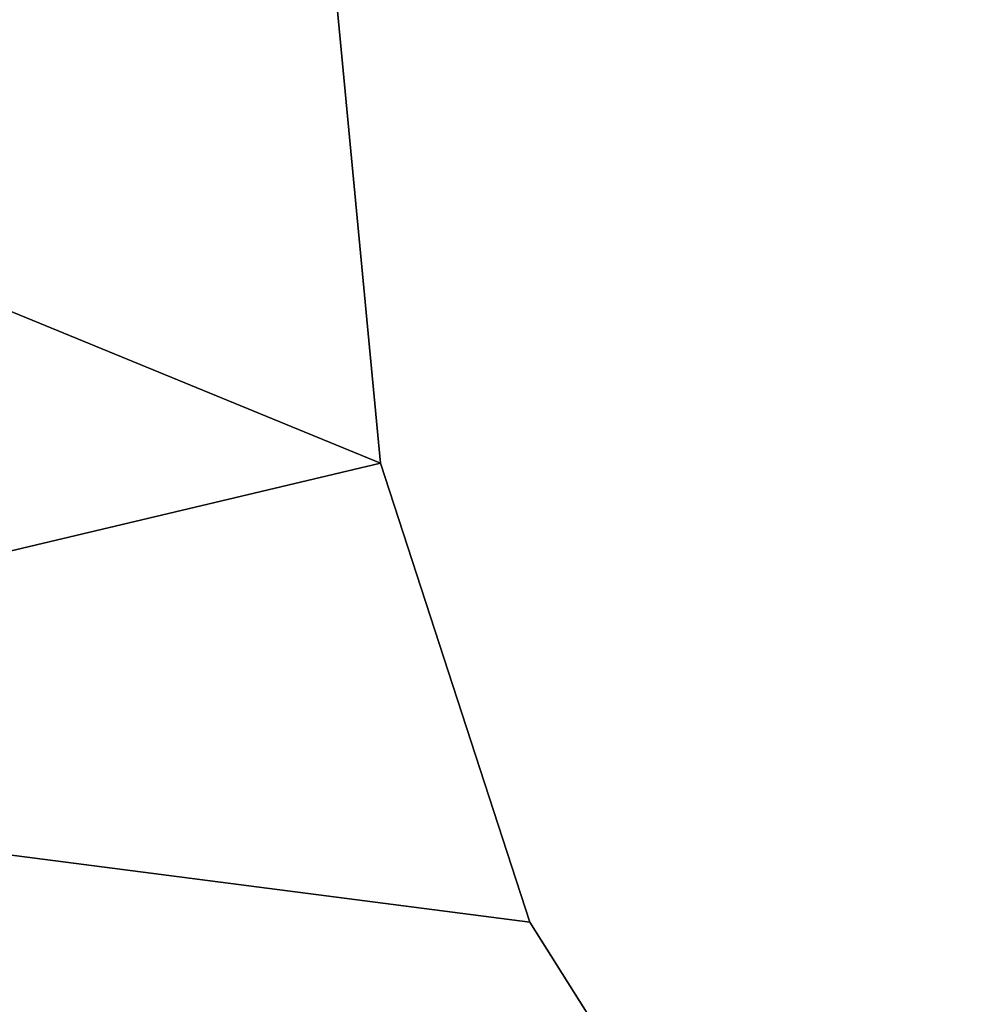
# Model space of a CAD drawing. Extents: x -5 to 2276, y 0 to 2500.
# Tile 120 of 256: x 843.05 to 846.72, y 510.26 to 514.1. Entities that reach past the tile are written whole.
import ezdxf

# ---------------------------------------------------------------- set-up
doc = ezdxf.new("R2010")
doc.units = 0
doc.header["$LTSCALE"] = 25.4
doc.layers.get('0').update_dxf_attribs({"linetype": 'CONTINUOUS'})
for name, color, linetype in [('IFCBUILDING', 32, 'CONTINUOUS'), ('IFCBUILDINGSTOREY', 34, 'CONTINUOUS'), ('IFCSITE', 32, 'CONTINUOUS'), ('IFCSLAB', 22, 'CONTINUOUS'), ('IFCWALL', 190, 'CONTINUOUS')]:
    doc.layers.add(name, color=color, linetype=linetype)

# ---------------------------------------------------------------- blocks, each defined once
blk = doc.blocks.new('GRUPUJ_1')
at = {"layer": 'IFCWALL'}
mesh = blk.add_polyface(dxfattribs=at)
corners = [(0, 0, 2300), (25, 25, 2300), (0, 2276.05, 2300), (175, 0, 2300), (25, 2251.05, 2300), (175, 25, 2300), (2500, 2151.05, 2300), (2475, 2251.05, 2300), (2475, 2151.05, 2300), (2500, 2276.05, 2300), (1245.07, 2251.05, 2300)]
mesh.append_faces([[corners[k] for k in face] for face in [(1, 3, 5), (6, 7, 8)]], dxfattribs={"vtx0": -1})
mesh.append_faces([[corners[k] for k in face] for face in [(0, 1, 2), (9, 7, 6)]], dxfattribs={"vtx0": -1, "vtx1": -1})
mesh.append_faces([[corners[k] for k in face] for face in [(1, 0, 3), (2, 1, 4), (4, 9, 2), (9, 4, 10), (9, 10, 7)]], dxfattribs={"vtx0": -1, "vtx2": -1})
mesh = blk.add_polyface(dxfattribs=at)
corners = [(2500, 0, 800), (175, 25, 800), (175, 0, 800), (2475, 25, 800), (2475, 2151.05, 800), (2500, 2151.05, 800)]
mesh.append_faces([[corners[k] for k in face] for face in [(0, 1, 2), (4, 0, 5)]], dxfattribs={"vtx0": -1})
mesh.append_faces([[corners[k] for k in face] for face in [(1, 0, 3), (3, 0, 4)]], dxfattribs={"vtx0": -1, "vtx1": -1})
blk = doc.blocks.new('GRUPUJ_7')
at = {"layer": 'IFCWALL'}
mesh = blk.add_polyface(dxfattribs=at)
corners = [(0, 0, 1500), (125, 100, 1500), (125, 2151.05, 1500), (150, 0, 1500), (150, 100, 1500), (2450, 2126.05, 1500), (2375, 2151.05, 1500), (2375, 2126.05, 1500), (0, 2226.05, 1500), (1220.07, 2226.05, 1500), (1220.07, 2151.05, 1500), (2450, 2226.05, 1500)]
mesh.append_faces([[corners[k] for k in face] for face in [(1, 3, 4), (5, 6, 7)]], dxfattribs={"vtx0": -1})
mesh.append_faces([[corners[k] for k in face] for face in [(8, 2, 9), (9, 6, 11), (11, 6, 5)]], dxfattribs={"vtx0": -1, "vtx1": -1})
mesh.append_faces([[corners[k] for k in face] for face in [(0, 1, 2), (1, 0, 3), (2, 8, 0), (9, 2, 10), (9, 10, 6)]], dxfattribs={"vtx0": -1, "vtx2": -1})
mesh = blk.add_polyface(dxfattribs=at)
corners = [(2450, 0), (150, 100), (150, 0), (2375, 100), (2375, 2126.05), (2450, 2126.05)]
mesh.append_faces([[corners[k] for k in face] for face in [(0, 1, 2), (4, 0, 5)]], dxfattribs={"vtx0": -1})
mesh.append_faces([[corners[k] for k in face] for face in [(1, 0, 3), (3, 0, 4)]], dxfattribs={"vtx0": -1, "vtx1": -1})
blk = doc.blocks.new('GRUPUJ_9')
at = {"layer": 'IFCWALL'}
mesh = blk.add_polyface(dxfattribs=at)
corners = [(0, 2051.05, 1500), (25, 2026.05, 1500), (1095.07, 2051.05, 1500), (0, 0, 1500), (25, 0, 1500), (2250, 2026.05, 1500), (2250, 2051.05, 1500)]
mesh.append_faces([[corners[k] for k in face] for face in [(1, 3, 4), (2, 5, 6)]], dxfattribs={"vtx0": -1})
mesh.append_faces([[corners[k] for k in face] for face in [(0, 1, 2)]], dxfattribs={"vtx0": -1, "vtx1": -1})
mesh.append_faces([[corners[k] for k in face] for face in [(1, 0, 3), (2, 1, 5)]], dxfattribs={"vtx0": -1, "vtx2": -1})
mesh = blk.add_polyface(dxfattribs=at)
corners = [(2250, 0), (25, 25), (25, 0), (2225, 25), (2225, 2026.05), (2250, 2026.05)]
mesh.append_faces([[corners[k] for k in face] for face in [(0, 1, 2), (4, 0, 5)]], dxfattribs={"vtx0": -1})
mesh.append_faces([[corners[k] for k in face] for face in [(1, 0, 3), (3, 0, 4)]], dxfattribs={"vtx0": -1, "vtx1": -1})
blk = doc.blocks.new('_CIANY')
at = {"layer": 'IFCWALL'}
for name, p in [('GRUPUJ_1', (0, 0)), ('GRUPUJ_7', (25, 25, 800)), ('GRUPUJ_9', (150, 125, 800))]:
    blk.add_blockref(name, p, dxfattribs=at)
mesh = blk.add_polyface(dxfattribs=at)
corners = [(0, 2276.05), (175, 2151.05), (175, 891.05), (1245.07, 2276.05), (175, 1251.05), (875, 2151.05), (1245.07, 2151.05), (1295.07, 2276.05), (1295.07, 2151.05), (2195.07, 2276.05), (1575, 2151.05), (2195.07, 2151.05), (2245.07, 2276.05), (2245.07, 2151.05), (2500, 2276.05), (2375, 2151.05), (2375, 651.05), (2375, 150), (0, 0), (175, 150), (2500, 0)]
mesh.append_faces([[corners[k] for k in face] for face in [(2, 1, 4)]], dxfattribs={"vtx0": -1})
mesh.append_faces([[corners[k] for k in face] for face in [(1, 3, 5), (5, 3, 6), (6, 7, 8), (8, 9, 10), (10, 9, 11), (11, 12, 13), (13, 14, 15), (15, 14, 16), (16, 14, 17), (18, 19, 20), (19, 0, 2), (20, 17, 14)]], dxfattribs={"vtx0": -1, "vtx1": -1})
mesh.append_faces([[corners[k] for k in face] for face in [(0, 1, 2)]], dxfattribs={"vtx0": -1, "vtx1": -1, "vtx2": -1})
mesh.append_faces([[corners[k] for k in face] for face in [(1, 0, 3), (6, 3, 7), (8, 7, 9), (11, 9, 12), (13, 12, 14), (19, 18, 0), (20, 19, 17)]], dxfattribs={"vtx0": -1, "vtx2": -1})
blk = doc.blocks.new('POD_OGA')
at = {"layer": 'IFCSLAB'}
mesh = blk.add_polyface(dxfattribs=at)
corners = [(1400, 2001.05), (1120.07, 1996.05), (1120.07, 2001.05), (0, 2001.05), (1400, 1101.05), (0, 1101.05), (1070.07, 1996.05), (1070.07, 2001.05)]
mesh.append_faces([[corners[k] for k in face] for face in [(0, 1, 2), (3, 4, 5), (6, 3, 7)]], dxfattribs={"vtx0": -1})
mesh.append_faces([[corners[k] for k in face] for face in [(4, 1, 0)]], dxfattribs={"vtx0": -1, "vtx1": -1})
mesh.append_faces([[corners[k] for k in face] for face in [(4, 3, 6)]], dxfattribs={"vtx0": -1, "vtx1": -1, "vtx2": -1})
mesh.append_faces([[corners[k] for k in face] for face in [(4, 6, 1)]], dxfattribs={"vtx0": -1, "vtx2": -1})
blk = doc.blocks.new('700-_MINIMALNA_D')
for p, q in [((518.388, 421.115), (518.388, 421.115, 2)), ((518.388, 421.115), (518.388, 421.115, 2)), ((512.405, 419.17), (512.405, 419.17, 2)), ((512.405, 419.17), (512.405, 419.17, 2))]:
    blk.add_line(p, q)
for points in [[(547.328, 411.389, 0), (543.031, 415.928, 0), (537.912, 419.17, 0), (531.968, 421.115, 0), (525.201, 421.763, 0), (518.388, 421.115, 0), (512.405, 419.17, 0), (507.251, 415.928, 0), (502.927, 411.389, 0)], [(547.328, 411.389, 2), (543.031, 415.928, 2), (537.912, 419.17, 2), (531.968, 421.115, 2), (525.201, 421.763, 2), (518.388, 421.115, 2), (512.405, 419.17, 2), (507.251, 415.928, 2), (502.927, 411.389, 2)], [(547.328, 411.389, 0), (543.031, 415.928, 0), (537.912, 419.17, 0), (531.968, 421.115, 0), (525.201, 421.763, 0), (518.388, 421.115, 0), (512.405, 419.17, 0), (507.251, 415.928, 0), (502.927, 411.389, 0)], [(547.328, 411.389, 2), (543.031, 415.928, 2), (537.912, 419.17, 2), (531.968, 421.115, 2), (525.201, 421.763, 2), (518.388, 421.115, 2), (512.405, 419.17, 2), (507.251, 415.928, 2), (502.927, 411.389, 2)], [(547.328, 411.389, 0), (543.031, 415.928, 0), (537.912, 419.17, 0), (531.968, 421.115, 0), (525.201, 421.763, 0), (518.388, 421.115, 0), (512.405, 419.17, 0), (507.251, 415.928, 0), (502.927, 411.389, 0)], [(547.328, 411.389, 2), (543.031, 415.928, 2), (537.912, 419.17, 2), (531.968, 421.115, 2), (525.201, 421.763, 2), (518.388, 421.115, 2), (512.405, 419.17, 2), (507.251, 415.928, 2), (502.927, 411.389, 2)], [(547.328, 411.389, 0), (543.031, 415.928, 0), (537.912, 419.17, 0), (531.968, 421.115, 0), (525.201, 421.763, 0), (518.388, 421.115, 0), (512.405, 419.17, 0), (507.251, 415.928, 0), (502.927, 411.389, 0)], [(547.328, 411.389, 2), (543.031, 415.928, 2), (537.912, 419.17, 2), (531.968, 421.115, 2), (525.201, 421.763, 2), (518.388, 421.115, 2), (512.405, 419.17, 2), (507.251, 415.928, 2), (502.927, 411.389, 2)], [(547.328, 411.389, 0), (543.031, 415.928, 0), (537.912, 419.17, 0), (531.968, 421.115, 0), (525.201, 421.763, 0), (518.388, 421.115, 0), (512.405, 419.17, 0), (507.251, 415.928, 0), (502.927, 411.389, 0)], [(547.328, 411.389, 2), (543.031, 415.928, 2), (537.912, 419.17, 2), (531.968, 421.115, 2), (525.201, 421.763, 2), (518.388, 421.115, 2), (512.405, 419.17, 2), (507.251, 415.928, 2), (502.927, 411.389, 2)], [(547.328, 411.389, 0), (543.031, 415.928, 0), (537.912, 419.17, 0), (531.968, 421.115, 0), (525.201, 421.763, 0), (518.388, 421.115, 0), (512.405, 419.17, 0), (507.251, 415.928, 0), (502.927, 411.389, 0)], [(547.328, 411.389, 2), (543.031, 415.928, 2), (537.912, 419.17, 2), (531.968, 421.115, 2), (525.201, 421.763, 2), (518.388, 421.115, 2), (512.405, 419.17, 2), (507.251, 415.928, 2), (502.927, 411.389, 2)], [(547.328, 411.389, 0), (543.031, 415.928, 0), (537.912, 419.17, 0), (531.968, 421.115, 0), (525.201, 421.763, 0), (518.388, 421.115, 0), (512.405, 419.17, 0), (507.251, 415.928, 0), (502.927, 411.389, 0)], [(547.328, 411.389, 2), (543.031, 415.928, 2), (537.912, 419.17, 2), (531.968, 421.115, 2), (525.201, 421.763, 2), (518.388, 421.115, 2), (512.405, 419.17, 2), (507.251, 415.928, 2), (502.927, 411.389, 2)], [(547.328, 411.389, 0), (543.031, 415.928, 0), (537.912, 419.17, 0), (531.968, 421.115, 0), (525.201, 421.763, 0), (518.388, 421.115, 0), (512.405, 419.17, 0), (507.251, 415.928, 0), (502.927, 411.389, 0)], [(547.328, 411.389, 2), (543.031, 415.928, 2), (537.912, 419.17, 2), (531.968, 421.115, 2), (525.201, 421.763, 2), (518.388, 421.115, 2), (512.405, 419.17, 2), (507.251, 415.928, 2), (502.927, 411.389, 2)], [(547.328, 411.389, 0), (543.031, 415.928, 0), (537.912, 419.17, 0), (531.968, 421.115, 0), (525.201, 421.763, 0), (518.388, 421.115, 0), (512.405, 419.17, 0), (507.251, 415.928, 0), (502.927, 411.389, 0)], [(547.328, 411.389, 2), (543.031, 415.928, 2), (537.912, 419.17, 2), (531.968, 421.115, 2), (525.201, 421.763, 2), (518.388, 421.115, 2), (512.405, 419.17, 2), (507.251, 415.928, 2), (502.927, 411.389, 2)], [(547.328, 411.389, 0), (543.031, 415.928, 0), (537.912, 419.17, 0), (531.968, 421.115, 0), (525.201, 421.763, 0), (518.388, 421.115, 0), (512.405, 419.17, 0), (507.251, 415.928, 0), (502.927, 411.389, 0)], [(547.328, 411.389, 2), (543.031, 415.928, 2), (537.912, 419.17, 2), (531.968, 421.115, 2), (525.201, 421.763, 2), (518.388, 421.115, 2), (512.405, 419.17, 2), (507.251, 415.928, 2), (502.927, 411.389, 2)], [(547.328, 411.389, 0), (543.031, 415.928, 0), (537.912, 419.17, 0), (531.968, 421.115, 0), (525.201, 421.763, 0), (518.388, 421.115, 0), (512.405, 419.17, 0), (507.251, 415.928, 0), (502.927, 411.389, 0)], [(547.328, 411.389, 2), (543.031, 415.928, 2), (537.912, 419.17, 2), (531.968, 421.115, 2), (525.201, 421.763, 2), (518.388, 421.115, 2), (512.405, 419.17, 2), (507.251, 415.928, 2), (502.927, 411.389, 2)], [(547.328, 411.389, 0), (543.031, 415.928, 0), (537.912, 419.17, 0), (531.968, 421.115, 0), (525.201, 421.763, 0), (518.388, 421.115, 0), (512.405, 419.17, 0), (507.251, 415.928, 0), (502.927, 411.389, 0)], [(547.328, 411.389, 2), (543.031, 415.928, 2), (537.912, 419.17, 2), (531.968, 421.115, 2), (525.201, 421.763, 2), (518.388, 421.115, 2), (512.405, 419.17, 2), (507.251, 415.928, 2), (502.927, 411.389, 2)], [(547.328, 411.389, 0), (543.031, 415.928, 0), (537.912, 419.17, 0), (531.968, 421.115, 0), (525.201, 421.763, 0), (518.388, 421.115, 0), (512.405, 419.17, 0), (507.251, 415.928, 0), (502.927, 411.389, 0)], [(547.328, 411.389, 2), (543.031, 415.928, 2), (537.912, 419.17, 2), (531.968, 421.115, 2), (525.201, 421.763, 2), (518.388, 421.115, 2), (512.405, 419.17, 2), (507.251, 415.928, 2), (502.927, 411.389, 2)], [(547.328, 411.389, 0), (543.031, 415.928, 0), (537.912, 419.17, 0), (531.968, 421.115, 0), (525.201, 421.763, 0), (518.388, 421.115, 0), (512.405, 419.17, 0), (507.251, 415.928, 0), (502.927, 411.389, 0)], [(547.328, 411.389, 2), (543.031, 415.928, 2), (537.912, 419.17, 2), (531.968, 421.115, 2), (525.201, 421.763, 2), (518.388, 421.115, 2), (512.405, 419.17, 2), (507.251, 415.928, 2), (502.927, 411.389, 2)], [(547.328, 411.389, 0), (543.031, 415.928, 0), (537.912, 419.17, 0), (531.968, 421.115, 0), (525.201, 421.763, 0), (518.388, 421.115, 0), (512.405, 419.17, 0), (507.251, 415.928, 0), (502.927, 411.389, 0)], [(547.328, 411.389, 2), (543.031, 415.928, 2), (537.912, 419.17, 2), (531.968, 421.115, 2), (525.201, 421.763, 2), (518.388, 421.115, 2), (512.405, 419.17, 2), (507.251, 415.928, 2), (502.927, 411.389, 2)], [(547.328, 411.389, 0), (543.031, 415.928, 0), (537.912, 419.17, 0), (531.968, 421.115, 0), (525.201, 421.763, 0), (518.388, 421.115, 0), (512.405, 419.17, 0), (507.251, 415.928, 0), (502.927, 411.389, 0)], [(547.328, 411.389, 2), (543.031, 415.928, 2), (537.912, 419.17, 2), (531.968, 421.115, 2), (525.201, 421.763, 2), (518.388, 421.115, 2), (512.405, 419.17, 2), (507.251, 415.928, 2), (502.927, 411.389, 2)], [(547.328, 411.389, 0), (543.031, 415.928, 0), (537.912, 419.17, 0), (531.968, 421.115, 0), (525.201, 421.763, 0), (518.388, 421.115, 0), (512.405, 419.17, 0), (507.251, 415.928, 0), (502.927, 411.389, 0)], [(547.328, 411.389, 2), (543.031, 415.928, 2), (537.912, 419.17, 2), (531.968, 421.115, 2), (525.201, 421.763, 2), (518.388, 421.115, 2), (512.405, 419.17, 2), (507.251, 415.928, 2), (502.927, 411.389, 2)], [(547.328, 411.389, 0), (543.031, 415.928, 0), (537.912, 419.17, 0), (531.968, 421.115, 0), (525.201, 421.763, 0), (518.388, 421.115, 0), (512.405, 419.17, 0), (507.251, 415.928, 0), (502.927, 411.389, 0)], [(547.328, 411.389, 2), (543.031, 415.928, 2), (537.912, 419.17, 2), (531.968, 421.115, 2), (525.201, 421.763, 2), (518.388, 421.115, 2), (512.405, 419.17, 2), (507.251, 415.928, 2), (502.927, 411.389, 2)], [(547.328, 411.389, 0), (543.031, 415.928, 0), (537.912, 419.17, 0), (531.968, 421.115, 0), (525.201, 421.763, 0), (518.388, 421.115, 0), (512.405, 419.17, 0), (507.251, 415.928, 0), (502.927, 411.389, 0)], [(547.328, 411.389, 2), (543.031, 415.928, 2), (537.912, 419.17, 2), (531.968, 421.115, 2), (525.201, 421.763, 2), (518.388, 421.115, 2), (512.405, 419.17, 2), (507.251, 415.928, 2), (502.927, 411.389, 2)], [(547.328, 411.389, 0), (543.031, 415.928, 0), (537.912, 419.17, 0), (531.968, 421.115, 0), (525.201, 421.763, 0), (518.388, 421.115, 0), (512.405, 419.17, 0), (507.251, 415.928, 0), (502.927, 411.389, 0)], [(547.328, 411.389, 2), (543.031, 415.928, 2), (537.912, 419.17, 2), (531.968, 421.115, 2), (525.201, 421.763, 2), (518.388, 421.115, 2), (512.405, 419.17, 2), (507.251, 415.928, 2), (502.927, 411.389, 2)], [(547.328, 411.389, 0), (543.031, 415.928, 0), (537.912, 419.17, 0), (531.968, 421.115, 0), (525.201, 421.763, 0), (518.388, 421.115, 0), (512.405, 419.17, 0), (507.251, 415.928, 0), (502.927, 411.389, 0)], [(547.328, 411.389, 2), (543.031, 415.928, 2), (537.912, 419.17, 2), (531.968, 421.115, 2), (525.201, 421.763, 2), (518.388, 421.115, 2), (512.405, 419.17, 2), (507.251, 415.928, 2), (502.927, 411.389, 2)], [(547.328, 411.389, 0), (543.031, 415.928, 0), (537.912, 419.17, 0), (531.968, 421.115, 0), (525.201, 421.763, 0), (518.388, 421.115, 0), (512.405, 419.17, 0), (507.251, 415.928, 0), (502.927, 411.389, 0)], [(547.328, 411.389, 2), (543.031, 415.928, 2), (537.912, 419.17, 2), (531.968, 421.115, 2), (525.201, 421.763, 2), (518.388, 421.115, 2), (512.405, 419.17, 2), (507.251, 415.928, 2), (502.927, 411.389, 2)], [(547.328, 411.389, 0), (543.031, 415.928, 0), (537.912, 419.17, 0), (531.968, 421.115, 0), (525.201, 421.763, 0), (518.388, 421.115, 0), (512.405, 419.17, 0), (507.251, 415.928, 0), (502.927, 411.389, 0)], [(547.328, 411.389, 2), (543.031, 415.928, 2), (537.912, 419.17, 2), (531.968, 421.115, 2), (525.201, 421.763, 2), (518.388, 421.115, 2), (512.405, 419.17, 2), (507.251, 415.928, 2), (502.927, 411.389, 2)], [(547.328, 411.389, 0), (543.031, 415.928, 0), (537.912, 419.17, 0), (531.968, 421.115, 0), (525.201, 421.763, 0), (518.388, 421.115, 0), (512.405, 419.17, 0), (507.251, 415.928, 0), (502.927, 411.389, 0)], [(547.328, 411.389, 2), (543.031, 415.928, 2), (537.912, 419.17, 2), (531.968, 421.115, 2), (525.201, 421.763, 2), (518.388, 421.115, 2), (512.405, 419.17, 2), (507.251, 415.928, 2), (502.927, 411.389, 2)], [(547.328, 411.389, 0), (543.031, 415.928, 0), (537.912, 419.17, 0), (531.968, 421.115, 0), (525.201, 421.763, 0), (518.388, 421.115, 0), (512.405, 419.17, 0), (507.251, 415.928, 0), (502.927, 411.389, 0)], [(547.328, 411.389, 2), (543.031, 415.928, 2), (537.912, 419.17, 2), (531.968, 421.115, 2), (525.201, 421.763, 2), (518.388, 421.115, 2), (512.405, 419.17, 2), (507.251, 415.928, 2), (502.927, 411.389, 2)], [(547.328, 411.389, 0), (543.031, 415.928, 0), (537.912, 419.17, 0), (531.968, 421.115, 0), (525.201, 421.763, 0), (518.388, 421.115, 0), (512.405, 419.17, 0), (507.251, 415.928, 0), (502.927, 411.389, 0)], [(547.328, 411.389, 2), (543.031, 415.928, 2), (537.912, 419.17, 2), (531.968, 421.115, 2), (525.201, 421.763, 2), (518.388, 421.115, 2), (512.405, 419.17, 2), (507.251, 415.928, 2), (502.927, 411.389, 2)], [(547.328, 411.389, 0), (543.031, 415.928, 0), (537.912, 419.17, 0), (531.968, 421.115, 0), (525.201, 421.763, 0), (518.388, 421.115, 0), (512.405, 419.17, 0), (507.251, 415.928, 0), (502.927, 411.389, 0)], [(547.328, 411.389, 2), (543.031, 415.928, 2), (537.912, 419.17, 2), (531.968, 421.115, 2), (525.201, 421.763, 2), (518.388, 421.115, 2), (512.405, 419.17, 2), (507.251, 415.928, 2), (502.927, 411.389, 2)], [(547.328, 411.389, 0), (543.031, 415.928, 0), (537.912, 419.17, 0), (531.968, 421.115, 0), (525.201, 421.763, 0), (518.388, 421.115, 0), (512.405, 419.17, 0), (507.251, 415.928, 0), (502.927, 411.389, 0)], [(547.328, 411.389, 2), (543.031, 415.928, 2), (537.912, 419.17, 2), (531.968, 421.115, 2), (525.201, 421.763, 2), (518.388, 421.115, 2), (512.405, 419.17, 2), (507.251, 415.928, 2), (502.927, 411.389, 2)], [(547.328, 411.389, 0), (543.031, 415.928, 0), (537.912, 419.17, 0), (531.968, 421.115, 0), (525.201, 421.763, 0), (518.388, 421.115, 0), (512.405, 419.17, 0), (507.251, 415.928, 0), (502.927, 411.389, 0)], [(547.328, 411.389, 2), (543.031, 415.928, 2), (537.912, 419.17, 2), (531.968, 421.115, 2), (525.201, 421.763, 2), (518.388, 421.115, 2), (512.405, 419.17, 2), (507.251, 415.928, 2), (502.927, 411.389, 2)]]:
    blk.add_polyline3d(points)
mesh = blk.add_polyface()
corners = [(496.852, 429.12), (495.109, 379.674), (489.553, 422.452), (497.064, 398.273), (505.226, 433.884), (499.507, 405.516), (502.927, 411.389), (507.251, 415.928), (514.676, 436.742), (512.405, 419.17), (518.388, 421.115), (525.201, 437.694), (525.201, 421.763), (535.76, 436.745), (531.968, 421.115), (537.912, 419.17), (545.213, 433.896), (543.031, 415.928), (547.328, 411.389), (553.56, 429.148), (550.726, 405.516), (553.154, 398.273), (555.096, 379.674), (560.8, 422.501), (476.876, 392.673), (476.852, 366.997), (476.031, 379.674), (479.313, 355.716), (479.412, 404.136), (483.416, 345.83), (483.637, 414.062), (489.16, 337.339), (496.335, 330.52), (497.064, 361.518), (504.734, 325.649), (499.507, 354.312), (502.927, 348.353), (507.251, 343.685), (514.356, 322.726), (512.405, 340.35), (518.388, 338.35), (525.201, 321.752), (525.201, 337.683), (531.928, 338.338), (535.76, 322.695), (537.85, 340.301), (545.213, 325.526), (542.967, 343.574), (547.278, 348.156), (553.56, 330.243), (550.699, 354.053), (553.142, 361.272), (560.8, 336.847), (566.651, 414.127), (566.651, 345.184), (570.831, 404.197), (570.831, 355.101), (573.338, 392.713), (573.338, 366.598), (574.174, 379.674)]
mesh.append_faces([[corners[k] for k in face] for face in [(24, 25, 26), (58, 57, 59)]], dxfattribs={"vtx0": -1})
mesh.append_faces([[corners[k] for k in face] for face in [(0, 1, 2), (1, 0, 3), (3, 4, 5), (5, 4, 6), (6, 4, 7), (7, 8, 9), (9, 8, 10), (10, 11, 12), (12, 13, 14), (14, 13, 15), (15, 16, 17), (17, 16, 18), (18, 19, 20), (20, 19, 21), (21, 19, 22), (25, 24, 27), (27, 28, 29), (29, 30, 31), (31, 2, 32), (32, 33, 34), (34, 37, 38), (38, 40, 41), (41, 43, 44), (44, 45, 46), (46, 48, 49), (49, 22, 52), (52, 53, 54), (54, 55, 56), (56, 57, 58)]], dxfattribs={"vtx0": -1, "vtx1": -1})
mesh.append_faces([[corners[k] for k in face] for face in [(32, 2, 1), (52, 22, 23)]], dxfattribs={"vtx0": -1, "vtx1": -1, "vtx2": -1})
mesh.append_faces([[corners[k] for k in face] for face in [(3, 0, 4), (7, 4, 8), (10, 8, 11), (12, 11, 13), (15, 13, 16), (18, 16, 19), (22, 19, 23), (27, 24, 28), (29, 28, 30), (31, 30, 2), (32, 1, 33), (34, 33, 35), (34, 35, 36), (34, 36, 37), (38, 37, 39), (38, 39, 40), (41, 40, 42), (41, 42, 43), (44, 43, 45), (46, 45, 47), (46, 47, 48), (49, 48, 50), (49, 50, 51), (49, 51, 22), (52, 23, 53), (54, 53, 55), (56, 55, 57)]], dxfattribs={"vtx0": -1, "vtx2": -1})
mesh = blk.add_polyface()
corners = [(476.852, 366.997, 2), (476.876, 392.673, 2), (476.031, 379.674, 2), (479.313, 355.716, 2), (479.412, 404.136, 2), (483.416, 345.83, 2), (483.637, 414.062, 2), (489.16, 337.339, 2), (489.553, 422.452, 2), (496.335, 330.52, 2), (495.109, 379.674, 2), (497.064, 361.518, 2), (504.734, 325.649, 2), (499.507, 354.312, 2), (502.927, 348.353, 2), (507.251, 343.685, 2), (514.356, 322.726, 2), (512.405, 340.35, 2), (518.388, 338.35, 2), (525.201, 321.752, 2), (525.201, 337.683, 2), (535.76, 322.695, 2), (531.928, 338.338, 2), (537.85, 340.301, 2), (545.213, 325.526, 2), (542.967, 343.574, 2), (547.278, 348.156, 2), (553.56, 330.243, 2), (550.699, 354.053, 2), (553.142, 361.272, 2), (555.096, 379.674, 2), (560.8, 336.847, 2), (496.852, 429.12, 2), (497.064, 398.273, 2), (505.226, 433.884, 2), (499.507, 405.516, 2), (502.927, 411.389, 2), (507.251, 415.928, 2), (514.676, 436.742, 2), (512.405, 419.17, 2), (518.388, 421.115, 2), (525.201, 437.694, 2), (525.201, 421.763, 2), (531.968, 421.115, 2), (535.76, 436.745, 2), (537.912, 419.17, 2), (545.213, 433.896, 2), (543.031, 415.928, 2), (547.328, 411.389, 2), (553.56, 429.148, 2), (550.726, 405.516, 2), (553.154, 398.273, 2), (560.8, 422.501, 2), (566.651, 345.184, 2), (566.651, 414.127, 2), (570.831, 355.101, 2), (570.831, 404.197, 2), (573.338, 366.598, 2), (573.338, 392.713, 2), (574.174, 379.674, 2)]
mesh.append_faces([[corners[k] for k in face] for face in [(0, 1, 2), (58, 57, 59)]], dxfattribs={"vtx0": -1})
mesh.append_faces([[corners[k] for k in face] for face in [(1, 3, 4), (4, 5, 6), (6, 7, 8), (10, 9, 11), (11, 12, 13), (13, 12, 14), (14, 12, 15), (15, 16, 17), (17, 16, 18), (18, 19, 20), (20, 21, 22), (22, 21, 23), (23, 24, 25), (25, 24, 26), (26, 27, 28), (28, 27, 29), (29, 27, 30), (32, 33, 34), (34, 37, 38), (38, 40, 41), (41, 43, 44), (44, 45, 46), (46, 48, 49), (49, 30, 52), (52, 53, 54), (54, 55, 56), (56, 57, 58)]], dxfattribs={"vtx0": -1, "vtx1": -1})
mesh.append_faces([[corners[k] for k in face] for face in [(8, 9, 10), (52, 30, 31)]], dxfattribs={"vtx0": -1, "vtx1": -1, "vtx2": -1})
mesh.append_faces([[corners[k] for k in face] for face in [(1, 0, 3), (4, 3, 5), (6, 5, 7), (8, 7, 9), (11, 9, 12), (15, 12, 16), (18, 16, 19), (20, 19, 21), (23, 21, 24), (26, 24, 27), (30, 27, 31), (10, 32, 8), (32, 10, 33), (34, 33, 35), (34, 35, 36), (34, 36, 37), (38, 37, 39), (38, 39, 40), (41, 40, 42), (41, 42, 43), (44, 43, 45), (46, 45, 47), (46, 47, 48), (49, 48, 50), (49, 50, 51), (49, 51, 30), (52, 31, 53), (54, 53, 55), (56, 55, 57)]], dxfattribs={"vtx0": -1, "vtx2": -1})
mesh = blk.add_polyface()
corners = [(525.201, 421.763, 2), (518.388, 421.115), (525.201, 421.763), (518.388, 421.115, 2)]
mesh.append_faces([[corners[k] for k in face] for face in [(0, 1, 2), (1, 0, 3)]], dxfattribs={"vtx0": -1})
mesh = blk.add_polyface()
corners = [(518.388, 421.115, 2), (512.405, 419.17), (518.388, 421.115), (512.405, 419.17, 2)]
mesh.append_faces([[corners[k] for k in face] for face in [(0, 1, 2), (1, 0, 3)]], dxfattribs={"vtx0": -1})
mesh = blk.add_polyface()
corners = [(512.405, 419.17, 2), (507.251, 415.928), (512.405, 419.17), (507.251, 415.928, 2)]
mesh.append_faces([[corners[k] for k in face] for face in [(0, 1, 2), (1, 0, 3)]], dxfattribs={"vtx0": -1})
blk = doc.blocks.new('PRZESTRZE__MANEWROWA_LICZO')
at = {"xscale": 0.2991999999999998, "yscale": 0.2991999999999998, "zscale": 0.2991999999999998, "rotation": 360}
blk.add_blockref('700-_MINIMALNA_D', (182.2677, 54.5505, 1.7), dxfattribs=at)
at = {"layer": 'IFCSLAB'}
mesh = blk.add_polyface(dxfattribs=at)
corners = [(700, 450, 1.7), (0, 900, 1.7), (0, 0, 1.7)]
mesh.append_faces([[corners[k] for k in face] for face in [(0, 1, 2)]])
mesh = blk.add_polyface(dxfattribs=at)
corners = [(1400, 900), (1120.07, 895), (1120.07, 900), (0, 900), (1400, 0), (0, 0), (1070.07, 895), (1070.07, 900)]
mesh.append_faces([[corners[k] for k in face] for face in [(0, 1, 2), (3, 4, 5), (6, 3, 7)]], dxfattribs={"vtx0": -1})
mesh.append_faces([[corners[k] for k in face] for face in [(4, 1, 0)]], dxfattribs={"vtx0": -1, "vtx1": -1})
mesh.append_faces([[corners[k] for k in face] for face in [(4, 3, 6)]], dxfattribs={"vtx0": -1, "vtx1": -1, "vtx2": -1})
mesh.append_faces([[corners[k] for k in face] for face in [(4, 6, 1)]], dxfattribs={"vtx0": -1, "vtx2": -1})
mesh = blk.add_polyface(dxfattribs=at)
corners = [(700, 450, 1.2), (0, 0, 1), (700, 450, 1), (0, 0, 1.7), (700, 450, 1.7)]
mesh.append_faces([[corners[k] for k in face] for face in [(0, 1, 2), (3, 0, 4)]], dxfattribs={"vtx0": -1})
mesh.append_faces([[corners[k] for k in face] for face in [(1, 0, 3)]], dxfattribs={"vtx0": -1, "vtx1": -1})
mesh = blk.add_polyface(dxfattribs=at)
corners = [(700, 0, 1), (700, 150, 1), (0, 0, 1), (700, 450, 1)]
mesh.append_faces([[corners[k] for k in face] for face in [(0, 1, 2), (3, 2, 1)]], dxfattribs={"vtx1": -1})
blk = doc.blocks.new('DEFAULT_BUILDING_STOREY')
at = {"layer": 'IFCSLAB'}
for name, p in [('PRZESTRZE__MANEWROWA_LICZO', (175, 1251.05, 1.7)), ('POD_OGA', (175, 150))]:
    blk.add_blockref(name, p, dxfattribs=at)
at = {"layer": 'IFCWALL'}
blk.add_blockref('_CIANY', (0, 0), dxfattribs=at)
blk = doc.blocks.new('DEFAULT_BUILDING')
at = {"layer": 'IFCBUILDINGSTOREY'}
blk.add_blockref('DEFAULT_BUILDING_STOREY', (0, 0), dxfattribs=at)
blk = doc.blocks.new('DEFAULT_SITE')
at = {"layer": 'IFCBUILDING', "rotation": 89.99999999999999}
blk.add_blockref('DEFAULT_BUILDING', (2276.05, 0), dxfattribs=at)

msp = doc.modelspace()

# ---------------------------------------------------------------- block references
at = {"layer": 'IFCSITE'}
msp.add_blockref('DEFAULT_SITE', (0, 0), dxfattribs=at)

doc.saveas('drawing.dxf')
